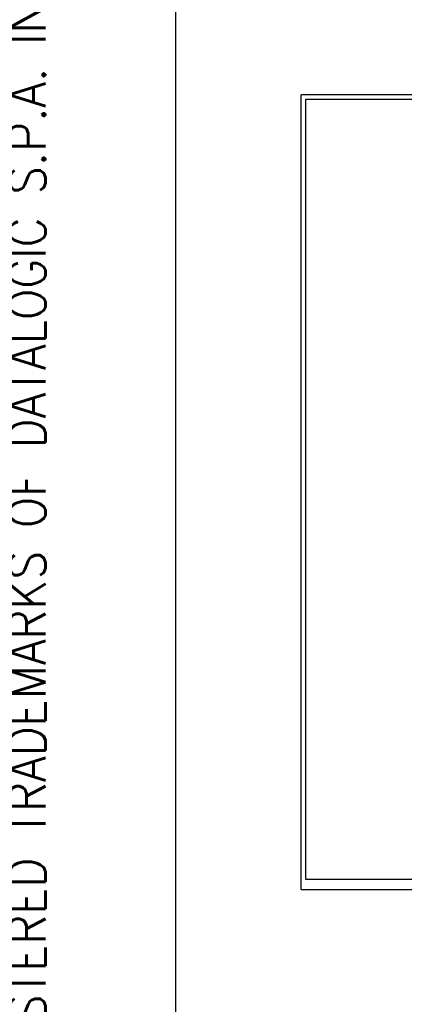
# Model space of a CAD drawing. Header units: millimetres. Extents: x 4 to 205, y 5 to 292.
# Tile 21 of 105: x 4 to 31, y 80 to 148. Entities that reach past the tile are written whole.
import ezdxf

# ---------------------------------------------------------------- set-up
doc = ezdxf.new("R2010")
doc.units = ezdxf.units.MM
doc.layers.add('1', color=7, linetype='CONTINUOUS')
doc.layers.add('256', color=7, linetype='CONTINUOUS')
doc.styles.add('blockfont', font='simplex.shx')

msp = doc.modelspace()

# ---------------------------------------------------------------- linework, layer by layer
at = {"layer": '1', "color": 251, "linetype": 'CONTINUOUS'}
for p, q in [((23.686, 88.299), (23.686, 143.305)), ((81.874, 143.305), (23.686, 143.305)), ((23.686, 88.299), (81.874, 88.299))]:
    msp.add_line(p, q, dxfattribs=at)
at = {"layer": '1', "color": 172, "linetype": 'CONTINUOUS'}
for p, q in [((24, 143), (81, 143)), ((24, 89), (24, 143)), ((81, 89), (24, 89))]:
    msp.add_line(p, q, dxfattribs=at)
at = {"layer": '256', "color": 3, "linetype": 'CONTINUOUS'}
msp.add_line((15, 5), (15, 292), dxfattribs=at)

# ---------------------------------------------------------------- texts
at = {"layer": '256', "color": 4, "linetype": 'CONTINUOUS', "insert": (6.725, 5.351), "char_height": 2.5, "attachment_point": 7, "rotation": 90, "line_spacing_factor": 0.903614, "style": 'blockfont'}
msp.add_mtext('\\W00.921;DATALOGIC AND THE DATALOGIC LOGO ARE REGISTERED TRADEMARKS OF DATALOGIC S.P.A. IN MANY COUNTRIES, INCLUDING THE U.S.A. AND THE E.U.  ', dxfattribs=at)

doc.saveas('drawing.dxf')
